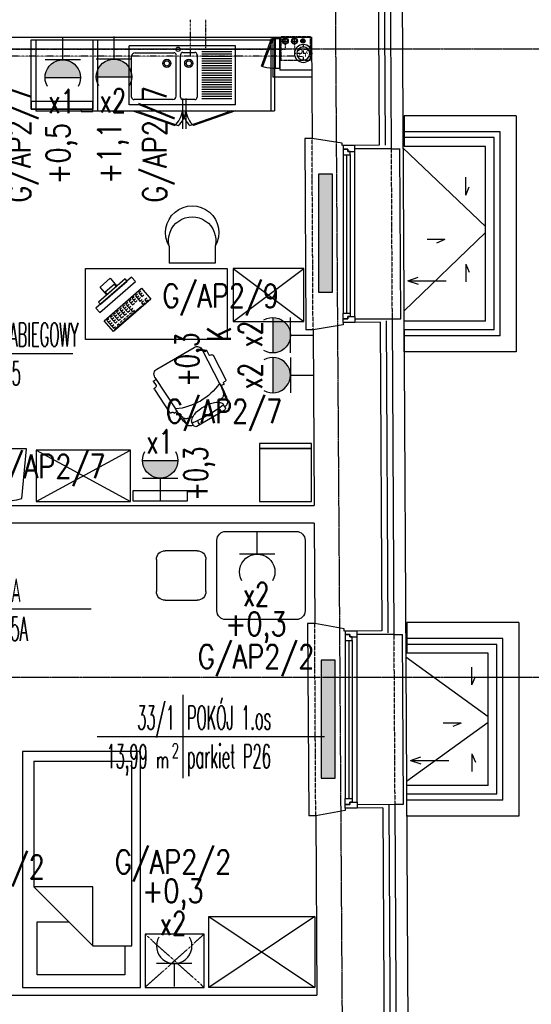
# Model space of a CAD drawing. Header units: inches. Extents: x -145354 to -97635, y 38777 to 78670.
# Tile 129 of 231: x -138718 to -138284, y 50247 to 51081. Entities that reach past the tile are written whole.
import ezdxf
from ezdxf.enums import TextEntityAlignment as Align

# ---------------------------------------------------------------- set-up
doc = ezdxf.new("R2010")
doc.units = ezdxf.units.IN
doc.header["$MEASUREMENT"] = 0
for name, pattern in [('00-inst$0$DASHDOT', [1, 0.5, -0.25, 0, -0.25]), ('CENTER', [2, 1.25, -0.25, 0.25, -0.25]), ('DASHDOT', [1, 0.5, -0.25, 0, -0.25]), ('DASHED2', [0.375, 0.25, -0.125]), ('DIVIDE', [31.75, 12.7, -6.35, 0, -6.35, 0, -6.35])]:
    doc.linetypes.add(name, pattern=pattern)
doc.layers.get('0').update_dxf_attribs({"color": 101})
for name, color, linetype in [('Cieniutko', 8, 'Continuous'), ('cokół_widok', 255, 'Continuous'), ('E-OPIS_POM', 6, 'Continuous'), ('E35', 6, 'Continuous'), ('E50', 3, 'Continuous'), ('Ele-balustrada', 64, 'Continuous'), ('Ins-kan', 54, 'Continuous'), ('Ins-went-opis', 141, 'Continuous'), ('Ins-wod', 152, 'Continuous'), ('Mw-cr-rury', 160, 'DIVIDE'), ('Mw-wc-rury', 160, 'DASHDOT'), ('Okn---okna', 5, 'Continuous'), ('Os-osie glowne', 8, 'CENTER'), ('piony_K_nr', 240, 'Continuous'), ('Sc-cegla pelna', 32, 'Continuous'), ('Sc-gk', 120, 'Continuous'), ('Sc-izolacja term-obrys', 132, 'Continuous'), ('Sc-izolacja term-styropian', 151, 'STYROPIAN-KA'), ('Sc-nadproza kon', 5, 'DASHED2'), ('studzienki_widok', 52, 'Continuous'), ('W-idok', 9, 'Continuous'), ('W-otwor-strop', 126, 'Continuous'), ('Wyp-grzejniki', 56, 'Continuous'), ('Wyp-kuchnia', 71, 'Continuous'), ('Wyp-meble', 155, 'Continuous')]:
    doc.layers.add(name, color=color, linetype=linetype)
doc.styles.add('KA wymiar', font='romans.shx', dxfattribs={"width": 0.6})
doc.styles.add('ROMANS', font='romans', dxfattribs={"width": 0.85})
doc.styles.add('TYTUL2', font='ARIAL.TTF')
doc.linetypes.add('BATTING', pattern='A,0.0001,-0.1,[134,ltypeshp.shx,S=0.1,R=0,X=-0.1,Y=0],-0.2,[134,ltypeshp.shx,S=0.1,R=180,X=0.1,Y=0],-0.1', length=0.4001)
doc.linetypes.add('STYROPIAN-KA', pattern='A,0.0001,-0.1,[135,ltypeshp.shx,S=0.1,R=0,X=-0.1,Y=0],0,[135,ltypeshp.shx,S=0.1,R=180,X=0.1,Y=0],-0.1', length=0.2001)

# ---------------------------------------------------------------- blocks, each defined once
blk = doc.blocks.new('pow')
for p, q in [((0, 0.523), (0, -0.523)), ((-1.075, 0), (1.78, 0))]:
    blk.add_line(p, q)
at = {"style": 'KA wymiar', "width": 0.6}
for s, height, p in [('2', 0.18, (-0.139, -0.27)), ('m', 0.21, (-0.333, -0.401))]:
    blk.add_text(s, height=height, dxfattribs=at).set_placement(p)
at = {"style": 'KA wymiar'}
for tag, width, p in [('01', 0.7, (-0.131, 0.084)), ('000.00', 0.6, (-0.364, -0.401))]:
    blk.add_attdef(tag, text='', height=0.3, dxfattribs=dict(at, width=width)).set_placement(p, align=Align.RIGHT)
blk.add_attdef('POMIESZCZENIE', (0.071, 0.084), '', height=0.3, dxfattribs=at)
at = {"style": 'KA wymiar', "width": 0.8}
blk.add_attdef('POSADZKA', (0.071, -0.401), '', height=0.3, dxfattribs=at)
blk = doc.blocks.new('g2')
at = {"layer": 'E35'}
blk.add_line((15, 19.27), (-15, 19.27), dxfattribs=at)
blk.add_arc((0, 34.27), 15, 150, 30, dxfattribs=at)
at = {"layer": 'E50'}
blk.add_line((0, 19.27), (0, 0), dxfattribs=at)
blk = doc.blocks.new('G1')
at = {"layer": 'E35'}
blk.add_hatch(color=256, dxfattribs=at).paths.add_polyline_path([(10, 22.85), (-10, 22.85, 1)])
for p, q in [((-10, 22.85), (10, 22.85)), ((10, 12.85), (-10, 12.85))]:
    blk.add_line(p, q, dxfattribs=at)
blk.add_arc((0, 22.85), 10, 150, 30, dxfattribs=at)
at = {"layer": 'E50'}
blk.add_line((0, 12.85), (0, 0), dxfattribs=at)
blk = doc.blocks.new('loz033')
blk.add_lwpolyline([(0, 200), (100, 200), (100, 0), (0, 0)], close=True)
for points in [[(86.95, 164.84), (86.95, 189.43), (12.36, 189.43), (12.36, 144.44), (39.36, 144.44)], [(9.76, 114.84), (59.76, 164.84)], [(59.76, 164.84), (59.76, 114.84), (9.76, 114.84)], [(59.76, 164.84), (92.64, 164.84), (92.64, 8.3)], [(9.76, 8.3), (9.76, 114.84)], [(9.76, 8.3), (92.64, 8.3)]]:
    blk.add_lwpolyline(points)
blk = doc.blocks.new('_szafka_nocna')
blk.add_lwpolyline([(-25, 0), (25, 0), (25, -45), (-25, -45)], close=True)
at = {"linetype": 'DASHED2'}
for points in [[(25, 0), (-25, -45)], [(-25, 0), (25, -45)]]:
    blk.add_lwpolyline(points, dxfattribs=at)
blk = doc.blocks.new('_0630_szafa_1os')
blk.add_lwpolyline([(-90, 0), (-90, -60), (0, -60), (0, 0)], close=True)
for points in [[(-90, 0), (0, -60)], [(0, 0), (-90, -60)]]:
    blk.add_lwpolyline(points)
blk = doc.blocks.new('_0630_stolik_wyposazenie')
for p, q in [((-7.47, 37.33), (-67.2, 37.33)), ((-74.67, 29.87), (-74.67, -29.87)), ((0, -29.87), (0, 29.87)), ((-118.53, 21), (-91.47, 21)), ((-126, -13.53), (-126, 13.53)), ((-84, 13.53), (-84, -13.53)), ((-91.47, -21), (-118.53, -21)), ((-67.2, -37.33), (-7.47, -37.33))]:
    blk.add_line(p, q)
for centre, start, end in [((-67.2, 29.87), 90, 180), ((-7.47, 29.87), 0, 90), ((-118.53, 13.53), 90, 180), ((-91.47, 13.53), 0, 90), ((-118.53, -13.53), 180, 270), ((-91.47, -13.53), 270, 0), ((-67.2, -29.87), 180, 270), ((-7.47, -29.87), 270, 0)]:
    blk.add_arc(centre, 7.47, start, end)
blk = doc.blocks.new('sof11_r')
for p, q in [((19.98, 34.88), (19.38, 34.85)), ((19.38, 34.85), (19.53, 31.85)), ((20.87, 36.93), (20.93, 35.93)), ((53.8, 33.56), (21.8, 31.85)), ((45.17, 39.11), (21.82, 37.98)), ((46.23, 38.16), (46.28, 37.16)), ((51.6, 36.44), (47.33, 36.22)), ((51.6, 36.44), (51.76, 33.45)), ((2, 25.76), (4.37, 25.76)), ((12.61, 30.34), (5.61, 30.34)), ((59.07, -7.89), (59.07, 28.56)), ((0, 23.76), (0, -3.09)), ((2, -5.09), (4.37, -5.09)), ((12.61, -9.66), (5.61, -9.66)), ((19.38, -14.18), (19.53, -11.18)), ((19.98, -14.21), (19.38, -14.18)), ((20.87, -16.26), (20.93, -15.26)), ((53.8, -12.88), (21.8, -11.18)), ((46.23, -17.49), (46.28, -16.49)), ((51.6, -15.77), (47.33, -15.54)), ((51.6, -15.77), (51.76, -12.78)), ((45.17, -18.43), (21.82, -17.31))]:
    blk.add_line(p, q)
for points in [[(2.23, 25.76, -0.030204), (2.78, 27.41, -0.097163), (4.32, 29.79, -0.203453), (5.61, 30.34, -0.203453)], [(4.37, -5.09, 0.184283), (6.75, -4.18, 0.102242), (9.43, -0.57, 0.061197), (10.93, 4.08, 0.047488), (11.52, 10.34, 0.047488), (10.93, 16.59, 0.061197), (9.43, 21.24, 0.102242), (6.75, 24.85, 0.184283), (4.37, 25.76, 0.184283)], [(8.71, 22.55, -0.01879), (8.95, 24.41, -0.054131), (9.78, 27.41, -0.097163), (11.32, 29.79, -0.203453), (12.61, 30.34, -0.203453)], [(2.23, -5.09, 0.030204), (2.78, -6.74, 0.097163), (4.32, -9.12, 0.203453), (5.61, -9.66, 0.203453)], [(8.71, -1.88, 0.01879), (8.95, -3.74, 0.054131), (9.78, -6.74, 0.097163), (11.32, -9.12, 0.203453), (12.61, -9.66, 0.203453)]]:
    blk.add_lwpolyline(points, format="xyb")
for centre, radius, start, end in [((19.93, 35.88), 1, 273.04478, 3.04478), ((21.87, 36.99), 1, 93.04478, 183.04478), ((45.23, 38.11), 1, 3.04478, 93.04478), ((47.28, 37.21), 1, 183.04478, 273.04478), ((54.07, 28.56), 5, 0, 93.04478), ((2, 23.76), 2, 90, 180), ((122.88, 10.34), 119.5, 172.58553, 187.41447), ((18.77, -22.91), 54.85, 86.83081, 103.88055), ((21.41, 5.61), 26.24, 89.1562, 109.59965), ((68.33, 10.34), 51.27, 155.1826, 204.8174), ((1.91, 14.05), 6.89, 73.91414, 106.08586), ((1.91, 6.62), 6.89, 253.91414, 286.08586), ((2, -3.09), 2, 180, 270), ((54.07, -7.89), 5, 266.95522, 0), ((18.77, 43.58), 54.85, 256.11945, 273.16919), ((21.41, 15.06), 26.24, 250.40035, 270.8438), ((19.93, -15.21), 1, 356.95522, 86.95522), ((21.87, -16.31), 1, 176.95522, 266.95522), ((47.28, -16.54), 1, 86.95522, 176.95522), ((45.23, -17.44), 1, 266.95522, 356.95522)]:
    blk.add_arc(centre, radius, start, end)
blk = doc.blocks.new('lodówka electrolux')
at = {"layer": 'Wyp-meble'}
for points in [[(-52.5, 0), (0, 0), (0, 58.7), (-52.5, 58.7)], [(0, 0), (-52.5, 0), (-52.5, 6.62), (0, 6.62)], [(-52.5, 0), (-42.55, 0), (-42.55, -2.01), (-52.5, -2.01)]]:
    blk.add_lwpolyline(points, close=True, dxfattribs=at)
blk = doc.blocks.new('klawiatura do PC')
at = {"layer": 'Wyp-meble'}
blk.add_lwpolyline([(0, 0), (46.62, 0), (46.62, -13.54), (0, -13.54)], close=True, dxfattribs=at)
for points in [[(4.66, -1.7), (2.2, -1.7), (2.2, -8.71), (4.66, -8.71)], [(2.2, -3.82), (4.69, -3.82)], [(2.2, -6.22), (4.69, -6.22)], [(2.2, -8.71), (2.2, -11.22), (4.68, -11.22)], [(9, -1.7), (6.54, -1.7), (6.54, -8.71), (9, -8.71)], [(6.54, -3.82), (9.02, -3.82)], [(6.54, -6.22), (9.02, -6.22)], [(12.79, -1.7), (10.32, -1.7), (10.32, -8.71), (12.79, -8.71)], [(10.32, -3.82), (12.81, -3.82)], [(10.32, -6.22), (12.81, -6.22)], [(16.76, -1.7), (14.29, -1.7), (14.29, -8.71), (16.76, -8.71)], [(14.29, -3.82), (16.78, -3.82)], [(14.29, -6.22), (16.78, -6.22)], [(20.54, -1.7), (18.08, -1.7), (18.08, -8.71), (20.54, -8.71)], [(18.08, -3.82), (20.56, -3.82)], [(18.08, -6.22), (20.56, -6.22)], [(24.51, -1.7), (22.05, -1.7), (22.05, -8.71), (24.51, -8.71)], [(22.05, -3.82), (24.53, -3.82)], [(22.05, -6.22), (24.53, -6.22)], [(28.2, -1.7), (25.74, -1.7), (25.74, -8.71), (28.2, -8.71)], [(25.74, -3.82), (28.22, -3.82)], [(25.74, -6.22), (28.22, -6.22)], [(25.74, -8.71), (25.74, -11.22), (28.22, -11.22)], [(32.45, -1.7), (29.98, -1.7), (29.98, -6.25), (32.45, -6.25)], [(29.98, -3.82), (32.47, -3.82)], [(36.14, -1.7), (33.68, -1.7), (33.68, -6.25), (36.14, -6.25)], [(33.68, -3.82), (36.16, -3.82)], [(40.2, -1.7), (37.74, -1.7), (37.74, -8.71), (40.2, -8.71)], [(37.74, -3.82), (40.22, -3.82)], [(37.74, -6.22), (40.22, -6.22)], [(44.36, -1.7), (41.89, -1.7), (41.89, -6.25), (44.36, -6.25)], [(41.89, -3.82), (44.38, -3.82)], [(2.21, -12.7), (36.08, -12.7)], [(6.54, -11.23), (9.13, -11.23)], [(10.42, -11.23), (13.01, -11.23)], [(14.39, -11.23), (16.97, -11.23)], [(18.17, -11.23), (20.76, -11.23)], [(22.14, -11.23), (24.73, -11.23)], [(40.26, -10.56), (37.7, -10.56), (37.7, -12.54), (40.26, -12.54)], [(44.39, -10.6), (41.9, -10.6), (41.9, -12.54), (44.35, -12.54)]]:
    blk.add_lwpolyline(points, dxfattribs=at)
blk = doc.blocks.new('monitor')
at = {"layer": 'Wyp-meble'}
for points in [[(14.34, -37.34), (19, -35.55), (4.67, 1.79), (0, 0)], [(17.21, -30.88), (19.55, -29.99), (8.79, -1.98), (6.46, -2.88)], [(12.15, -10.73), (20.33, -7.58), (24.37, -18.1), (16.19, -21.24)], [(12.38, -11.32), (15.06, -10.28), (18.65, -19.62), (15.96, -20.65)]]:
    blk.add_lwpolyline(points, close=True, dxfattribs=at)
blk = doc.blocks.new('W046')
for p, q in [((0, 20.9), (0, 0)), ((56.2, 20.9), (56.2, 0)), ((0, 0), (56.2, 0))]:
    blk.add_line(p, q)
for centre, radius, start, end in [((28.1, 37.4), 32.6, 329.5569, 210.4431), ((28.1, 27.7), 28.9, 346.3666, 193.6334)]:
    blk.add_arc(centre, radius, start, end)
blk = doc.blocks.new('ramiak_okna')
at = {"layer": 'Okn---okna'}
for p, q in [((145, 10), (5, 10)), ((8, 6), (142, 6)), ((8, 3), (142, 3)), ((8, 0), (142, 0))]:
    blk.add_line(p, q, dxfattribs=at)
for points in [[(5, 10), (0, 10), (0, 0), (3, 0), (3, 4), (5, 4)], [(145, 10), (150, 10), (150, 0), (147, 0), (147, 4), (145, 4)], [(8, 6), (5, 6), (5, 4), (3, 4), (3, 0), (5, 0), (8, 0)], [(142, 6), (145, 6), (145, 4), (147, 4), (147, 0), (145, 0), (142, 0)]]:
    blk.add_lwpolyline(points, close=True, dxfattribs=at)
blk = doc.blocks.new('grzejnik_100')
at = {"layer": 'Wyp-grzejniki'}
h = blk.add_hatch(dxfattribs=at)
h.set_pattern_fill('DOTS', color=256, scale=0.5, style=0)
h.set_pattern_definition([(0, (-77492.90915, 37823.9399), (0.396875, 0.79375), [0, -0.79375])])
h.paths.add_polyline_path([(0, -100), (12, -100), (12, 0), (0, 0)])
blk.add_lwpolyline([(12, 0), (0, 0), (0, -100), (12, -100)], close=True, dxfattribs=at)
blk = doc.blocks.new('0630_STRZAŁKA')
at = {"ltscale": 0.5}
for points in [[(0, 0), (-3.03, -8.56)], [(0, 0), (0, -32.43)], [(0, 0), (3.03, -8.56)]]:
    blk.add_lwpolyline(points, dxfattribs=at)
blk = doc.blocks.new('zlew_zabiegowy')
at = {"layer": 'Wyp-kuchnia', "color": 155}
for p, q in [((5, -169.11), (5, -79.11)), ((5, -79.11), (55, -79.11)), ((9.5, -115.93), (9.5, -83.11)), ((11.5, -81.11), (46.19, -81.11)), ((55, -169.11), (55, -79.11)), ((49.19, -84.11), (49.19, -116.93)), ((9.5, -134.61), (9.5, -124.61)), ((11.5, -122.61), (47.5, -122.61)), ((12.5, -118.93), (47.19, -118.93)), ((49.5, -124.61), (49.5, -134.61)), ((10, -166.11), (10, -140.61)), ((47.5, -136.61), (11.5, -136.61)), ((12, -166.11), (12, -140.61)), ((14, -166.11), (14, -140.61)), ((16, -166.11), (16, -140.61)), ((18, -166.11), (18, -140.61)), ((20, -166.11), (20, -140.61)), ((22, -166.11), (22, -140.61)), ((24, -166.11), (24, -140.61)), ((26, -166.11), (26, -140.61)), ((28, -166.11), (28, -140.61)), ((30, -166.11), (30, -140.61)), ((32, -166.11), (32, -140.61)), ((34, -166.11), (34, -140.61)), ((36, -166.11), (36, -140.61)), ((38, -166.11), (38, -140.61)), ((40, -166.11), (40, -140.61)), ((42, -166.11), (42, -140.61)), ((44, -166.11), (44, -140.61)), ((46, -166.11), (46, -140.61)), ((48, -166.11), (48, -140.61)), ((50, -166.11), (50, -140.61)), ((52, -166.11), (52, -140.61)), ((5, -169.11), (55, -169.11))]:
    blk.add_line(p, q, dxfattribs=at)
for centre, radius in [((40.17, -110.92), 3.5), ((40.17, -110.92), 2.25), ((52.13, -120.42), 1.82), ((40.17, -129.55), 3.5), ((40.17, -129.55), 2.25)]:
    blk.add_circle(centre, radius, dxfattribs=at)
for centre, radius, start, end in [((11.5, -83.11), 2, 90, 180), ((46.19, -84.11), 3, 0, 90), ((12.5, -115.93), 3, 180, 270), ((11.5, -124.61), 2, 90, 180), ((47.19, -116.93), 2, 270, 0), ((47.5, -124.61), 2, 0, 90), ((11.5, -134.61), 2, 180, 270), ((47.5, -134.61), 2, 270, 0)]:
    blk.add_arc(centre, radius, start, end, dxfattribs=at)
at = {"layer": 'Wyp-meble'}
for p, q in [((60, 0), (0, 0)), ((0, 0), (0, -199.11)), ((60, 0), (60, -199.11)), ((0, -82.11), (-12.56, -117.63)), ((10.49, -124.11), (-15.3, -124.11)), ((0, -166.11), (-12.56, -130.58)), ((60, -199.11), (0, -199.11))]:
    blk.add_line(p, q, dxfattribs=at)
for centre, start, end in [((2.26, -104.3), 221.97015, 263.48197), ((2.26, -143.92), 96.51803, 138.02985)]:
    blk.add_arc(centre, 19.94, start, end, dxfattribs=at)
blk = doc.blocks.new('studzienka_widok')
at = {"layer": 'Ele-balustrada'}
for p, q in [((13.5, -186.5), (13.5, -13.5)), ((13.5, -13.5), (95, -13.5)), ((18.5, -181.5), (18.5, -18.5)), ((18.5, -18.5), (95, -18.5)), ((18.5, -181.5), (95, -181.5)), ((13.5, -186.5), (95, -186.5))]:
    blk.add_line(p, q, dxfattribs=at)
at = {"layer": 'studzienki_widok'}
for p, q in [((0, 0), (0, -200)), ((0, 0), (95, 0)), ((95, 0), (95, -26)), ((26, -174), (26, -26)), ((26, -26), (95, -26)), ((26, -174), (95, -174)), ((95, -200), (95, -174)), ((0, -200), (26, -200)), ((0, -200), (95, -200))]:
    blk.add_line(p, q, dxfattribs=at)
blk = doc.blocks.new('st_mała')
at = {"layer": 'Ele-balustrada'}
for p, q in [((81.5, -13.5), (0, -13.5)), ((81.5, -150.5), (81.5, -13.5)), ((76.5, -18.5), (0, -18.5)), ((76.5, -145.5), (76.5, -18.5)), ((76.5, -145.5), (0, -145.5)), ((81.5, -150.5), (0, -150.5))]:
    blk.add_line(p, q, dxfattribs=at)
at = {"layer": 'studzienki_widok'}
for p, q in [((95, 0), (0, 0)), ((0, 0), (0, -26)), ((95, 0), (95, -164)), ((69, -26), (0, -26)), ((69, -138), (69, -26)), ((69, -138), (0, -138)), ((0, -164), (0, -138)), ((95, -164), (0, -164)), ((95, -164), (69, -164))]:
    blk.add_line(p, q, dxfattribs=at)
blk = doc.blocks.new('_gslkflhklgj')
at = {"linetype": '00-inst$0$DASHDOT', "ltscale": 5}
for p, q in [((7.5, 0), (-7.5, 0)), ((0, -7.5), (0, 7.5))]:
    blk.add_line(p, q, dxfattribs=at)
for radius in [7.5, 5.5]:
    blk.add_circle((0, 0), radius)
blk = doc.blocks.new('pion_woda')
at = {"layer": 'Ins-wod'}
for p, q in [((3, 0), (-3, 0)), ((0, 3), (0, -3))]:
    blk.add_line(p, q, dxfattribs=at)
for centre, radius in [((0, 0.02), 2.55), ((0, 0), 2)]:
    blk.add_circle(centre, radius, dxfattribs=at)
blk = doc.blocks.new('pion_mały')
at = {"layer": 'Ins-wod'}
for p, q in [((0, 2.08), (0, -2.12)), ((2.1, -0.02), (-2.1, -0.02))]:
    blk.add_line(p, q, dxfattribs=at)
for centre, radius in [((0, 0), 1.79), ((0, -0.02), 1.4)]:
    blk.add_circle(centre, radius, dxfattribs=at)
blk = doc.blocks.new('WW_piony')
for name, p in [('pion_mały', (0, 0)), ('pion_woda', (7.18, 0.12)), ('pion_woda', (14.93, 0.15))]:
    blk.add_blockref(name, p)
blk = doc.blocks.new('rewizja')
at = {"layer": 'Wyp-meble'}
for p, q in [((-25, 6), (-25, 0)), ((-25, 6), (0, 6)), ((-25, 4), (-25, 2)), ((0, 2), (-25, 2)), ((0, 6), (0, 0)), ((0, 0), (-25, 0))]:
    blk.add_line(p, q, dxfattribs=at)
blk.add_lwpolyline([(-23.15, -9.49), (0.34, -0.94), (0, 0), (-23.49, -8.55)], close=True, dxfattribs=at)
blk.add_arc((0, 0), 25, 180, 202.29244, dxfattribs=at)
blk = doc.blocks.new('_vxkdjhgkljhkgjhk')
for q in [(14, 6), (30.2, 0)]:
    blk.add_line((0, 0), q)

msp = doc.modelspace()

# ---------------------------------------------------------------- hatches: boundary and pattern name
at = {"layer": 'E35'}
for points in [[(-138503.3, 50799, 1), (-138503.3, 50829)], [(-138503.3, 50765.25, 1), (-138503.3, 50795.25)], [(-138583.7, 50707.97, -1), (-138613.7, 50707.97)]]:
    msp.add_hatch(color=256, dxfattribs=at).paths.add_polyline_path(points)

# ---------------------------------------------------------------- linework, layer by layer
at = {"layer": 'Cieniutko', "linetype": 'Continuous'}
for p, q in [((-138392.98, 50972.87), (-138323.02, 50906.12)), ((-138323.02, 50901.12), (-138392.21, 50834.32)), ((-138390.6, 50541.4), (-138320.76, 50491.04)), ((-138390.02, 50436.1), (-138320.76, 50486.04))]:
    msp.add_line(p, q, dxfattribs=at)
at = {"layer": 'cokół_widok'}
msp.add_line((-138396.82, 51668.68), (-138377.22, 48115.8), dxfattribs=at)
at = {"layer": 'E35'}
for p, q in [((-138503.3, 50829), (-138503.3, 50799)), ((-138503.3, 50795.25), (-138503.3, 50765.25)), ((-138613.7, 50707.97), (-138583.7, 50707.97))]:
    msp.add_line(p, q, dxfattribs=at)
at = {"layer": 'Mw-cr-rury', "ltscale": 0.03}
for p, q in [((-138573.22, 51081.22), (-138573.22, 51050.53)), ((-138484.91, 51061.4), (-138484.91, 51050.53)), ((-138484.91, 51050.53), (-138807.08, 51050.53))]:
    msp.add_line(p, q, dxfattribs=at)
at = {"layer": 'Mw-wc-rury'}
for p, q in [((-138560.4, 51081.22), (-138560.4, 51056.16)), ((-138492.66, 51061.43), (-138492.66, 51056.16)), ((-138492.66, 51056.16), (-138819.9, 51056.16))]:
    msp.add_line(p, q, dxfattribs=at)
at = {"layer": 'Os-osie glowne'}
for p, q in [((-138428.61, 47893.27), (-138455.95, 51985.69)), ((-143318.47, 50524.29), (-138010.68, 50524.29))]:
    msp.add_line(p, q, dxfattribs=at)
msp.add_lwpolyline([(-143318.47, 51056.7), (-138010.88, 51056.7)], dxfattribs=at)
at = {"layer": 'Sc-cegla pelna'}
for p, q in [((-138775.5, 51066.7), (-138470.5, 51066.7)), ((-138470.5, 51066.7), (-138470.02, 50980.69)), ((-138469.13, 50818.69), (-138468.31, 50669.69)), ((-138468.22, 50654.69), (-138962.25, 50654.69)), ((-138468.22, 50654.69), (-138467.76, 50569.69)), ((-138466.86, 50406.69), (-138466.02, 50254.69))]:
    msp.add_line(p, q, dxfattribs=at)
for points in [[(-138414.39, 51229.01), (-138412.99, 50975.01)], [(-138412.99, 50975.01), (-138444.51, 50974.83), (-138444.52, 50976.83), (-138470.02, 50980.69)], [(-138412.16, 50825.01), (-138443.68, 50824.84), (-138443.67, 50822.84), (-138469.13, 50818.69)], [(-138412.16, 50825.01), (-138410.72, 50563.51)], [(-138962.72, 50742.7), (-138962.31, 50669.69), (-138468.31, 50669.69)], [(-138410.72, 50563.51), (-138442.69, 50563.33), (-138442.7, 50565.33), (-138467.76, 50569.69)], [(-139006.16, 50459.69), (-138961.16, 50459.69), (-138960.03, 50254.69), (-138465.99, 50254.69)], [(-138409.89, 50413.51), (-138441.86, 50413.34), (-138441.85, 50411.34), (-138466.86, 50406.69)], [(-138409.89, 50413.51), (-138408.47, 50155)]]:
    msp.add_lwpolyline(points, dxfattribs=at)
at = {"layer": 'Sc-gk'}
for p, q in [((-138503.37, 51066.7), (-138503.37, 51032.63)), ((-138497.37, 51066.7), (-138497.37, 51038.63)), ((-138470.31, 51032.63), (-138503.37, 51032.63)), ((-138470.34, 51038.63), (-138497.37, 51038.63))]:
    msp.add_line(p, q, dxfattribs=at)
at = {"layer": 'Sc-izolacja term-obrys'}
for points in [[(-138435.91, 51231.89), (-138404.41, 51232.07), (-138402.97, 50972.06), (-138433.68, 50971.89)], [(-138433.68, 50827.89), (-138402.18, 50828.07), (-138400.7, 50560.57), (-138431.86, 50560.39)], [(-138431.86, 50416.39), (-138399.91, 50416.57), (-138398.45, 50152.06), (-138429.16, 50151.89)]]:
    msp.add_lwpolyline(points, dxfattribs=at)
at = {"layer": 'Sc-izolacja term-styropian', "linetype": 'BATTING', "ltscale": 0.25}
for points in [[(-138409.39, 51229.04), (-138407.99, 50975.04)], [(-138407.16, 50826.37), (-138405.7, 50561.87)], [(-138404.89, 50416.36), (-138403.47, 50157.85)]]:
    msp.add_lwpolyline(points, dxfattribs=at)
at = {"layer": 'Sc-nadproza kon', "linetype": 'DASHDOT', "ltscale": 0.5}
for p, q in [((-138469.13, 50818.69), (-138470.02, 50980.69)), ((-138402.97, 50972.06), (-138402.18, 50828.07)), ((-138466.86, 50406.69), (-138467.76, 50569.69)), ((-138400.7, 50560.57), (-138399.91, 50416.57))]:
    msp.add_line(p, q, dxfattribs=at)
at = {"layer": 'W-idok'}
for p, q in [((-138470.02, 50980.69), (-138476.03, 50980.66)), ((-138394.68, 50828.07), (-138395.47, 50972.06)), ((-138402.18, 50828.07), (-138394.68, 50828.07)), ((-138469.13, 50818.69), (-138475.13, 50818.66)), ((-138467.76, 50569.69), (-138473.76, 50569.66)), ((-138466.86, 50406.69), (-138472.86, 50406.66))]:
    msp.add_line(p, q, dxfattribs=at)
for points in [[(-138476.03, 50980.66), (-138475.13, 50818.66)], [(-138402.97, 50972.06), (-138395.47, 50972.06)], [(-138473.76, 50569.66), (-138472.86, 50406.66)], [(-138400.7, 50560.57), (-138393.2, 50560.57)], [(-138399.91, 50416.57), (-138392.41, 50416.57), (-138393.2, 50560.57)]]:
    msp.add_lwpolyline(points, dxfattribs=at)
at = {"layer": 'W-otwor-strop', "linetype": 'DASHED2', "ltscale": 0.3}
msp.add_lwpolyline([(-138471.37, 51047.07), (-138471.37, 51067.07), (-138496.37, 51067.07), (-138496.37, 51047.07)], close=True, dxfattribs=at)
at = {"layer": 'Wyp-meble'}
for p, q in [((-138651.91, 51064.27), (-138651.91, 51004.27)), ((-138651.91, 51064.27), (-138501.91, 51064.27)), ((-138501.91, 51064.27), (-138501.91, 51004.27)), ((-138576.91, 51014.76), (-138576.91, 50988.97)), ((-138651.91, 51004.27), (-138501.91, 51004.27)), ((-138618.91, 51004.27), (-138583.39, 50991.71)), ((-138534.91, 51004.27), (-138570.44, 50991.71)), ((-138536.98, 50870.58), (-138476.98, 50825.58)), ((-138536.98, 50825.58), (-138476.98, 50870.58)), ((-138703.95, 50716.59), (-138623.95, 50673.09)), ((-138703.95, 50673.09), (-138623.95, 50716.59))]:
    msp.add_line(p, q, dxfattribs=at)
msp.add_lwpolyline([(-138661.98, 50810.58), (-138661.98, 50870.58), (-138541.98, 50870.58), (-138541.98, 50810.58), (-138661.98, 50810.58)], dxfattribs=at)
for points in [[(-138536.98, 50870.58), (-138536.98, 50825.58), (-138476.98, 50825.58), (-138476.98, 50870.58)], [(-138703.95, 50673.09), (-138623.95, 50673.09), (-138623.95, 50716.59), (-138703.95, 50716.59)], [(-138470.58, 50722.34), (-138514.58, 50722.34), (-138514.58, 50718.09), (-138470.58, 50718.09)], [(-138514.58, 50673.09), (-138470.58, 50673.09), (-138470.58, 50718.09), (-138514.58, 50718.09)], [(-138621.95, 50673.7), (-138575.45, 50673.7), (-138575.45, 50682.2), (-138621.95, 50682.2)]]:
    msp.add_lwpolyline(points, close=True, dxfattribs=at)
msp.add_lwpolyline([(-138711.93, 50717.87), (-138754.03, 50717.87), (-138749.73, 50675.76, 0.146016), (-138715.95, 50675.76)], format="xyb", close=True, dxfattribs=at)
for centre, start, end in [((-138596.72, 51006.53), 311.97015, 353.48197), ((-138557.1, 51006.53), 186.51803, 228.02985)]:
    msp.add_arc(centre, 19.94, start, end, dxfattribs=at)

# ---------------------------------------------------------------- block references
for name, p, rotation in [('WW_piony', (-138477.73, 51063.52), 180), ('zlew_zabiegowy', (-138704.02, 51004.27), 90)]:
    msp.add_blockref(name, p, dxfattribs=dict(rotation=rotation))
at = {"xscale": -1, "rotation": 270}
msp.add_blockref('rewizja', (-138503.37, 51065.16), dxfattribs=at)
at = {"xscale": -1}
msp.add_blockref('studzienka_widok', (-138297.02, 51000.03), dxfattribs=at)
msp.add_blockref('st_mała', (-138389.76, 50570.54))
at = {"layer": 'Cieniutko', "linetype": 'Continuous', "yscale": 0.5, "zscale": 0.5}
for p, xscale, rotation in [((-138339.78, 50932.84), -0.5, 270), ((-138357.44, 50895.1), 0.5, 180), ((-138339.78, 50874.39), 0.5, 270), ((-138334.56, 50517.76), -0.5, 270), ((-138343.73, 50485.41), 0.5, 180), ((-138334.56, 50459.31), 0.5, 270)]:
    msp.add_blockref('_vxkdjhgkljhkgjhk', p, dxfattribs=dict(at, xscale=xscale, rotation=rotation))
at = {"layer": 'E-OPIS_POM'}
ref = msp.add_blockref('pow', (-138792.8, 50798.68), dxfattribs=dict(at, xscale=67.5, yscale=67.5, zscale=67.5))
ref.add_attrib('000.00', '18,86', dxfattribs={"layer": '0', "height": 20.25, "style": 'KA wymiar', "width": 0.448374}).set_placement((-138821.87, 50771.61), align=Align.RIGHT)
ref.add_attrib('01', '31/1', dxfattribs={"layer": '0', "height": 20.25, "style": 'KA wymiar', "width": 0.448374}).set_placement((-138799.41, 50804.38), align=Align.RIGHT)
ref.add_attrib('POMIESZCZENIE', 'GABINET ZABIEGOWY', (-138789.22, 50804.38), dxfattribs={"layer": '0', "height": 20.25, "style": 'KA wymiar', "width": 0.448374})
ref.add_attrib('POSADZKA', 'gres   P25', (-138789.22, 50771.61), dxfattribs={"layer": '0', "height": 20.25, "style": 'KA wymiar', "width": 0.448374})
ref = msp.add_blockref('pow', (-138777.41, 50582.1), dxfattribs=dict(at, xscale=67.5, yscale=67.5, zscale=67.5))
ref.add_attrib('000.00', '4,83', dxfattribs={"layer": '0', "height": 20.25, "style": 'KA wymiar', "width": 0.448374}).set_placement((-138803.72, 50555.03), align=Align.RIGHT)
ref.add_attrib('01', '32/1', dxfattribs={"layer": '0', "height": 20.25, "style": 'KA wymiar', "width": 0.448374}).set_placement((-138784.02, 50587.79), align=Align.RIGHT)
ref.add_attrib('POMIESZCZENIE', 'ŁAZIENKA', (-138773.83, 50587.79), dxfattribs={"layer": '0', "height": 20.25, "style": 'KA wymiar', "width": 0.448374})
ref.add_attrib('POSADZKA', 'gres P25A', (-138773.83, 50555.03), dxfattribs={"layer": '0', "height": 20.25, "style": 'KA wymiar', "width": 0.448374})
ref = msp.add_blockref('pow', (-138579.66, 50474.11), dxfattribs=dict(at, xscale=67.5, yscale=67.5, zscale=67.5))
ref.add_attrib('000.00', '13,99', dxfattribs={"layer": '0', "height": 20.25, "style": 'KA wymiar', "width": 0.448374}).set_placement((-138609.24, 50447.04), align=Align.RIGHT)
ref.add_attrib('01', '33/1', dxfattribs={"layer": '0', "height": 20.25, "style": 'KA wymiar', "width": 0.448374}).set_placement((-138586.27, 50479.81), align=Align.RIGHT)
ref.add_attrib('POMIESZCZENIE', 'POKÓJ 1.os', (-138576.08, 50479.81), dxfattribs={"layer": '0', "height": 20.25, "style": 'KA wymiar', "width": 0.448374})
ref.add_attrib('POSADZKA', 'parkiet P26', (-138576.08, 50447.04), dxfattribs={"layer": '0', "height": 20.25, "style": 'KA wymiar', "width": 0.448374})
at = {"layer": 'E35', "xscale": -1.5, "yscale": 1.5, "zscale": 1.5, "rotation": 180}
for p in [(-138681.35, 51066.7), (-138637.87, 51067.3)]:
    msp.add_blockref('G1', p, dxfattribs=at)
at = {"layer": 'E35', "xscale": -1}
for p, rotation in [((-138469.03, 50814), 90), ((-138516.42, 50647.77), 180)]:
    msp.add_blockref('g2', p, dxfattribs=dict(at, rotation=rotation))
at = {"layer": 'E35', "rotation": 90}
msp.add_blockref('g2', (-138469.03, 50780.25), dxfattribs=at)
at = {"layer": 'E35', "xscale": -1}
msp.add_blockref('g2', (-138598.7, 50673.7), dxfattribs=at)
at = {"layer": 'E35'}
msp.add_blockref('g2', (-138586.8, 50262.26), dxfattribs=at)
at = {"layer": 'Ins-kan', "xscale": -1, "rotation": 180}
msp.add_blockref('_gslkflhklgj', (-138477.41, 51052.82), dxfattribs=at)
at = {"layer": 'Ins-went-opis', "xscale": -1, "rotation": 90}
for p in [(-138388.71, 50860.27), (-138386.44, 50453.78)]:
    msp.add_blockref('0630_STRZAŁKA', p, dxfattribs=at)
at = {"layer": 'Okn---okna', "rotation": 270}
for p in [(-138443.68, 50974.84), (-138441.86, 50563.34)]:
    msp.add_blockref('ramiak_okna', p, dxfattribs=at)
at = {"layer": 'Wyp-grzejniki'}
for p in [(-138464.58, 50950.69), (-138462.31, 50538.69)]:
    msp.add_blockref('grzejnik_100', p, dxfattribs=at)
at = {"layer": 'Wyp-meble', "xscale": -1}
for name, p in [('lodówka electrolux', (-138708.21, 51005.57)), ('_0630_szafa_1os', (-138557.5, 50321.43)), ('_szafka_nocna', (-138586.51, 50306.43))]:
    msp.add_blockref(name, p, dxfattribs=at)
at = {"layer": 'Wyp-meble', "xscale": -0.6929999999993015, "yscale": 0.6929999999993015, "zscale": 0.6930000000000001}
msp.add_blockref('W046', (-138552.11, 50875.16, -2), dxfattribs=at)
at = {"layer": 'Wyp-meble', "rotation": 110.0632323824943}
msp.add_blockref('monitor', (-138649.88, 50833.2), dxfattribs=at)
at = {"layer": 'Wyp-meble', "xscale": 0.9000000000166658, "yscale": 0.8999999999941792, "zscale": 0.9, "rotation": 41.06654924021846}
msp.add_blockref('klawiatura do PC', (-138646.33, 50826.35), dxfattribs=at)
at = {"layer": 'Wyp-meble', "xscale": -1}
for name, p, rotation in [('sof11_r', (-138564.97, 50738.35), 300.2364851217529), ('_0630_stolik_wyposazenie', (-138475.94, 50610.43), 180), ('loz033', (-138715.5, 50461.43), 180)]:
    msp.add_blockref(name, p, dxfattribs=dict(at, rotation=rotation))

# ---------------------------------------------------------------- texts
at = {"layer": 'E35', "style": 'ROMANS'}
for s, width, p in [('x1', 0.7, (-138682.28, 51012.34)), ('x2', 0.7, (-138638.8, 51012.95)), ('x1', 0.7, (-138599.21, 50723.92)), ('x2', 0.7, (-138517.35, 50594.43)), ('+0,3', 0.8, (-138517.51, 50566.36)), ('G/AP2/2', 0.8, (-138745.87, 50362)), ('G/AP2/2', 0.8, (-138587.77, 50366.27))]:
    msp.add_text(s, height=20, dxfattribs=dict(at, width=width)).set_placement(p, align=Align.MIDDLE)
at = {"layer": 'E35', "style": 'ROMANS', "width": 0.8}
for p in [(-138708.63, 50926.45), (-138593.36, 50926.45)]:
    msp.add_text('G/AP2/7', height=20, rotation=90, dxfattribs=at).set_placement(p)
at = {"layer": 'E35', "style": 'ROMANS'}
for s, rotation, width, p in [('+0,5', 90, 0.8, (-138682.22, 50967.87)), ('+1,1', 90, 0.8, (-138638.74, 50968.48)), ('x2', 90, 0.7, (-138522.36, 50814.93)), ('K', 90, 0.7, (-138548.82, 50814.93)), ('+0,3', 90, 0.7, (-138572.86, 50793.35)), ('x2', 90, 0.7, (-138522.36, 50779.32)), ('+0,3', 90, 0.7, (-138565.54, 50696.78)), ('G/AP2/2', 360, 0.8, (-138517.39, 50540.27)), ('+0,3', 360, 0.8, (-138587.89, 50340.18)), ('x2', 360, 0.7, (-138587.73, 50315.6))]:
    msp.add_text(s, height=20, rotation=rotation, dxfattribs=dict(at, width=width)).set_placement(p, align=Align.MIDDLE)
at = {"layer": 'E35', "style": 'ROMANS', "width": 0.8}
for s, p in [('G/AP2/9', (-138596.75, 50837.44)), ('G/AP2/7', (-138593.98, 50739.64)), ('G/AP2/7', (-138743.83, 50692.89))]:
    msp.add_text(s, height=20, dxfattribs=at).set_placement(p)
at = {"layer": 'piony_K_nr', "style": 'TYTUL2', "width": 0.9}
msp.add_text('27', height=6.5, dxfattribs=at).set_placement((-138482.08, 51049.91, -76.7))

doc.saveas('drawing.dxf')
